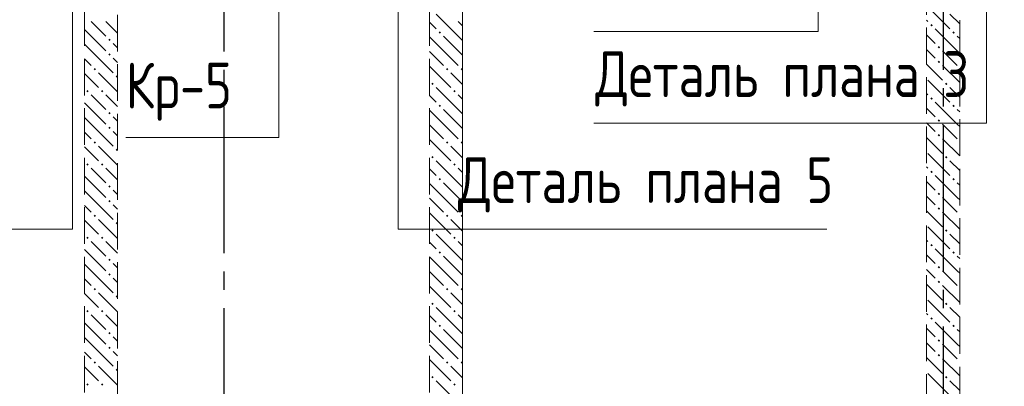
# Model space of a CAD drawing. Header units: millimetres. Extents: x 0 to 43617, y 0 to 29700.
# Tile 5 of 11: x 8998 to 14363, y 20123 to 22123. Entities that reach past the tile are written whole.
import ezdxf

# ---------------------------------------------------------------- set-up
doc = ezdxf.new("R2010")
doc.units = ezdxf.units.MM
doc.linetypes.add('______2', pattern=[270, 200, -70])
doc.linetypes.add('______5', pattern=[1100, 800, -100, 100, -100])
for name, color, linetype, lineweight in [('Standard', 7, 'Continuous', 25), ('ЖБ Перекрытие верхний уровень', 7, 'Continuous', 35), ('ЖБ Стена верхний уровень', 7, 'Continuous', 35), ('Оси', 40, '______5', 18), ('Позиционная метка номер позиции', 7, 'Continuous', 13), ('Примечания', 7, 'Continuous', 25)]:
    doc.layers.add(name, color=color, linetype=linetype, lineweight=lineweight)
doc.styles.add('GOST 2.304-81', font='txt')

msp = doc.modelspace()

# ---------------------------------------------------------------- hatches: boundary and pattern name
at = {"layer": 'ЖБ Стена верхний уровень', "linetype": 'Continuous', "lineweight": 18, "transparency": 33554687}
for points in [[(11280.5, 22053.1), (11287, 22059.6), (11293.5, 22053.1), (11287, 22046.6)], [(13960.4, 22093.1), (13966.9, 22099.6), (13973.5, 22093.1), (13966.9, 22086.6)], [(14080.5, 22053.1), (14087, 22059.6), (14093.5, 22053.1), (14087, 22046.6)], [(9480.5, 22013.1), (9487, 22019.6), (9493.5, 22013.1), (9487, 22006.6)], [(14000.5, 21973.1), (14007, 21979.6), (14013.4, 21973.1), (14007, 21966.6)], [(9480.5, 21933.1), (9487, 21939.6), (9493.5, 21933.1), (9487, 21926.6)], [(14000.5, 21893.1), (14007, 21899.6), (14013.4, 21893.1), (14007, 21886.6)], [(9400.5, 21853.1), (9407, 21859.6), (9413.4, 21853.1), (9407, 21846.6)], [(11320.5, 21853.1), (11326.9, 21859.6), (11333.4, 21853.1), (11326.9, 21846.6)], [(11400.5, 21853.1), (11407, 21859.6), (11410, 21856.6), (11410, 21849.7), (11407, 21846.6)], [(9520.5, 21813.1), (9526.9, 21819.6), (9530, 21816.6), (9530, 21809.7), (9526.9, 21806.6)], [(9360.4, 21733.1), (9366.9, 21739.6), (9373.5, 21733.1), (9366.9, 21726.6)], [(9440.4, 21733.1), (9446.9, 21739.6), (9453.4, 21733.1), (9446.9, 21726.6)], [(11240.4, 21773.1), (11246.9, 21779.6), (11253.4, 21773.1), (11246.9, 21766.6)], [(11360.4, 21733.1), (11366.9, 21739.6), (11373.5, 21733.1), (11366.9, 21726.6)], [(14040.4, 21773.1), (14046.9, 21779.6), (14053.5, 21773.1), (14046.9, 21766.6)], [(13960.4, 21693.1), (13966.9, 21699.6), (13973.5, 21693.1), (13966.9, 21686.6)], [(11280.5, 21653.1), (11287, 21659.6), (11293.5, 21653.1), (11287, 21646.6)], [(14080.5, 21653.1), (14087, 21659.6), (14093.5, 21653.1), (14087, 21646.6)], [(9480.5, 21613.1), (9487, 21619.6), (9493.5, 21613.1), (9487, 21606.6)], [(14000.5, 21573.1), (14007, 21579.6), (14013.4, 21573.1), (14007, 21566.6)], [(9480.5, 21533.1), (9487, 21539.6), (9493.5, 21533.1), (9487, 21526.6)], [(14000.5, 21493.1), (14007, 21499.6), (14013.4, 21493.1), (14007, 21486.6)], [(9400.5, 21453.1), (9407, 21459.6), (9413.4, 21453.1), (9407, 21446.6)], [(9520.5, 21413.1), (9526.9, 21419.6), (9530, 21416.6), (9530, 21409.7), (9526.9, 21406.6)], [(11320.5, 21453.1), (11326.9, 21459.6), (11333.4, 21453.1), (11326.9, 21446.6)], [(11400.5, 21453.1), (11407, 21459.6), (11410, 21456.6), (11410, 21449.7), (11407, 21446.6)], [(11240.4, 21373.1), (11246.9, 21379.6), (11253.4, 21373.1), (11246.9, 21366.6)], [(14040.4, 21373.1), (14046.9, 21379.6), (14053.5, 21373.1), (14046.9, 21366.6)], [(9360.4, 21333.1), (9366.9, 21339.6), (9373.5, 21333.1), (9366.9, 21326.6)], [(9440.4, 21333.1), (9446.9, 21339.6), (9453.4, 21333.1), (9446.9, 21326.6)], [(11360.4, 21333.1), (11366.9, 21339.6), (11373.5, 21333.1), (11366.9, 21326.6)], [(11280.5, 21253.1), (11287, 21259.6), (11293.5, 21253.1), (11287, 21246.6)], [(13960.4, 21293.1), (13966.9, 21299.6), (13973.5, 21293.1), (13966.9, 21286.6)], [(14080.5, 21253.1), (14087, 21259.6), (14093.5, 21253.1), (14087, 21246.6)], [(9480.5, 21213.1), (9487, 21219.6), (9493.5, 21213.1), (9487, 21206.6)], [(14000.5, 21173.1), (14007, 21179.6), (14013.4, 21173.1), (14007, 21166.6)], [(9480.5, 21133.1), (9487, 21139.6), (9493.5, 21133.1), (9487, 21126.6)], [(14000.5, 21093.1), (14007, 21099.6), (14013.4, 21093.1), (14007, 21086.6)], [(9400.5, 21053.1), (9407, 21059.6), (9413.4, 21053.1), (9407, 21046.6)], [(11320.5, 21053.1), (11326.9, 21059.6), (11333.4, 21053.1), (11326.9, 21046.6)], [(11400.5, 21053.1), (11407, 21059.6), (11410, 21056.6), (11410, 21049.7), (11407, 21046.6)], [(9520.5, 21013.1), (9526.9, 21019.6), (9530, 21016.6), (9530, 21009.7), (9526.9, 21006.6)], [(11240.4, 20973.1), (11246.9, 20979.6), (11253.4, 20973.1), (11246.9, 20966.6)], [(14040.4, 20973.1), (14046.9, 20979.6), (14053.5, 20973.1), (14046.9, 20966.6)], [(9360.4, 20933.1), (9366.9, 20939.6), (9373.5, 20933.1), (9366.9, 20926.6)], [(9440.4, 20933.1), (9446.9, 20939.6), (9453.4, 20933.1), (9446.9, 20926.6)], [(11360.4, 20933.1), (11366.9, 20939.6), (11373.5, 20933.1), (11366.9, 20926.6)], [(13960.4, 20893.1), (13966.9, 20899.6), (13973.5, 20893.1), (13966.9, 20886.6)], [(9480.5, 20813.1), (9487, 20819.6), (9493.5, 20813.1), (9487, 20806.6)], [(11280.5, 20853.1), (11287, 20859.6), (11293.5, 20853.1), (11287, 20846.6)], [(14080.5, 20853.1), (14087, 20859.6), (14093.5, 20853.1), (14087, 20846.6)], [(14000.5, 20773.1), (14007, 20779.6), (14013.4, 20773.1), (14007, 20766.6)], [(9480.5, 20733.1), (9487, 20739.6), (9493.5, 20733.1), (9487, 20726.6)], [(9400.5, 20653.1), (9407, 20659.6), (9413.4, 20653.1), (9407, 20646.6)], [(11320.5, 20653.1), (11326.9, 20659.6), (11333.4, 20653.1), (11326.9, 20646.6)], [(11400.5, 20653.1), (11407, 20659.6), (11410, 20656.6), (11410, 20649.7), (11407, 20646.6)], [(14000.5, 20693.1), (14007, 20699.6), (14013.4, 20693.1), (14007, 20686.6)], [(9520.5, 20613.1), (9526.9, 20619.6), (9530, 20616.6), (9530, 20609.7), (9526.9, 20606.6)], [(11240.4, 20573.1), (11246.9, 20579.6), (11253.4, 20573.1), (11246.9, 20566.6)], [(14040.4, 20573.1), (14046.9, 20579.6), (14053.5, 20573.1), (14046.9, 20566.6)], [(9360.4, 20533.1), (9366.9, 20539.6), (9373.5, 20533.1), (9366.9, 20526.6)], [(9440.4, 20533.1), (9446.9, 20539.6), (9453.4, 20533.1), (9446.9, 20526.6)], [(11360.4, 20533.1), (11366.9, 20539.6), (11373.5, 20533.1), (11366.9, 20526.6)], [(13960.4, 20493.1), (13966.9, 20499.6), (13973.5, 20493.1), (13966.9, 20486.6)], [(11280.5, 20453.1), (11287, 20459.6), (11293.5, 20453.1), (11287, 20446.6)], [(14080.5, 20453.1), (14087, 20459.6), (14093.5, 20453.1), (14087, 20446.6)], [(9480.5, 20413.1), (9487, 20419.6), (9493.5, 20413.1), (9487, 20406.6)], [(9480.5, 20333.1), (9487, 20339.6), (9493.5, 20333.1), (9487, 20326.6)], [(14000.5, 20373.1), (14007, 20379.6), (14013.4, 20373.1), (14007, 20366.6)], [(14000.5, 20293.1), (14007, 20299.6), (14013.4, 20293.1), (14007, 20286.6)], [(9400.5, 20253.1), (9407, 20259.6), (9413.4, 20253.1), (9407, 20246.6)], [(11320.5, 20253.1), (11326.9, 20259.6), (11333.4, 20253.1), (11326.9, 20246.6)], [(11400.5, 20253.1), (11407, 20259.6), (11410, 20256.6), (11410, 20249.7), (11407, 20246.6)], [(9520.5, 20213.1), (9526.9, 20219.6), (9530, 20216.6), (9530, 20209.7), (9526.9, 20206.6)], [(11240.4, 20173.1), (11246.9, 20179.6), (11253.4, 20173.1), (11246.9, 20166.6)], [(14040.4, 20173.1), (14046.9, 20179.6), (14053.5, 20173.1), (14046.9, 20166.6)], [(9360.4, 20133.1), (9366.9, 20139.6), (9373.5, 20133.1), (9366.9, 20126.6)], [(9440.4, 20133.1), (9446.9, 20139.6), (9453.4, 20133.1), (9446.9, 20126.6)], [(11360.4, 20133.1), (11366.9, 20139.6), (11373.5, 20133.1), (11366.9, 20126.6)]]:
    msp.add_hatch(color=7, dxfattribs=at).paths.add_polyline_path(points, flags=16)

# ---------------------------------------------------------------- linework, layer by layer
at = {"layer": 'ЖБ Перекрытие верхний уровень', "color": 7, "linetype": 'Continuous', "lineweight": 18, "transparency": 33554687}
msp.add_line((11410, 17870), (11410, 22595), dxfattribs=at)
at = {"layer": 'ЖБ Стена верхний уровень', "color": 251, "linetype": '______2', "lineweight": 13, "true_color": 0x656565, "transparency": 33554687}
for p, q in [((11410, 18550), (11410, 23700)), ((13940, 23700), (13940, 18550)), ((14120, 17870), (14120, 23700)), ((9350, 22450), (9350, 18050)), ((9530, 19790), (9530, 22450)), ((11230, 22450), (11230, 19790))]:
    msp.add_line(p, q, dxfattribs=at)
at = {"layer": 'ЖБ Стена верхний уровень', "color": 9, "linetype": 'Continuous', "lineweight": 18, "true_color": 0xc7c7c7, "transparency": 33554687}
for p, q in [((13946.9, 22193.1), (14066.9, 22073.1)), ((9387, 22113.1), (9466.9, 22033.1)), ((9466.9, 22113.1), (9530, 22050.1)), ((11230, 22110.1), (11266.9, 22073.1)), ((11387, 22033.1), (11266.9, 22153.1)), ((11387, 22113.1), (11410, 22090.1)), ((13940, 22120.1), (13946.9, 22113.1)), ((14120, 22100.1), (14066.9, 22153.1)), ((9387, 22033.1), (9350, 22070.1)), ((14107, 21953.1), (13987, 22073.1)), ((9387, 22033.1), (9466.9, 21953.1)), ((11307, 21953.1), (11230, 22030.1)), ((11307, 22033.1), (11387, 21953.1)), ((11387, 22033.1), (11410, 22010.1)), ((13940, 22040.1), (13987, 21993.1)), ((14107, 22033.1), (14120, 22020.1)), ((9350, 21990.1), (9387, 21953.1)), ((9387, 21953.1), (9507, 21833.1)), ((9530, 21970.1), (9507, 21993.1)), ((11230, 21950.1), (11307, 21873.1)), ((11307, 21953.1), (11387, 21873.1)), ((11387, 21953.1), (11410, 21930.1)), ((13946.9, 21953.1), (13940, 21960.1)), ((13987, 21913.1), (13946.9, 21953.1)), ((14026.9, 21953.1), (14107, 21873.1)), ((14107, 21953.1), (14120, 21940.1)), ((9350, 21910.1), (9387, 21873.1)), ((9507, 21913.1), (9530, 21890.1)), ((11230, 21870.1), (11346.9, 21753.1)), ((13940, 21880.1), (14026.9, 21793.1)), ((14026.9, 21873.1), (14120, 21780.1)), ((9387, 21793.1), (9350, 21830.1)), ((9426.9, 21753.1), (9387, 21793.1)), ((9426.9, 21833.1), (9530, 21730.1)), ((11387, 21793.1), (11346.9, 21833.1)), ((11410, 21770.1), (11387, 21793.1)), ((13946.9, 21793.1), (14066.9, 21673.1)), ((11387, 21633.1), (11266.9, 21753.1)), ((14120, 21700.1), (14066.9, 21753.1)), ((9387, 21713.1), (9466.9, 21633.1)), ((9466.9, 21713.1), (9530, 21650.1)), ((11230, 21710.1), (11266.9, 21673.1)), ((11387, 21713.1), (11410, 21690.1)), ((13940, 21720.1), (13946.9, 21713.1)), ((9387, 21633.1), (9350, 21670.1)), ((9387, 21633.1), (9466.9, 21553.1)), ((11307, 21553.1), (11230, 21630.1)), ((11307, 21633.1), (11387, 21553.1)), ((11387, 21633.1), (11410, 21610.1)), ((13940, 21640.1), (13987, 21593.1)), ((14107, 21553.1), (13987, 21673.1)), ((14107, 21633.1), (14120, 21620.1)), ((9350, 21590.1), (9387, 21553.1)), ((9530, 21570.1), (9507, 21593.1)), ((9387, 21553.1), (9507, 21433.1)), ((11230, 21550.1), (11307, 21473.1)), ((11307, 21553.1), (11387, 21473.1)), ((11387, 21553.1), (11410, 21530.1)), ((13946.9, 21553.1), (13940, 21560.1)), ((13987, 21513.1), (13946.9, 21553.1)), ((14026.9, 21553.1), (14107, 21473.1)), ((14107, 21553.1), (14120, 21540.1)), ((9350, 21510.1), (9387, 21473.1)), ((9507, 21513.1), (9530, 21490.1)), ((11230, 21470.1), (11346.9, 21353.1)), ((13940, 21480.1), (14026.9, 21393.1)), ((14026.9, 21473.1), (14120, 21380.1)), ((9387, 21393.1), (9350, 21430.1)), ((9426.9, 21433.1), (9530, 21330.1)), ((11387, 21393.1), (11346.9, 21433.1)), ((9426.9, 21353.1), (9387, 21393.1)), ((11410, 21370.1), (11387, 21393.1)), ((13946.9, 21393.1), (14066.9, 21273.1)), ((9387, 21313.1), (9466.9, 21233.1)), ((9466.9, 21313.1), (9530, 21250.1)), ((11230, 21310.1), (11266.9, 21273.1)), ((11387, 21233.1), (11266.9, 21353.1)), ((11387, 21313.1), (11410, 21290.1)), ((13940, 21320.1), (13946.9, 21313.1)), ((14120, 21300.1), (14066.9, 21353.1)), ((9387, 21233.1), (9350, 21270.1)), ((14107, 21153.1), (13987, 21273.1)), ((9387, 21233.1), (9466.9, 21153.1)), ((11307, 21153.1), (11230, 21230.1)), ((11307, 21233.1), (11387, 21153.1)), ((11387, 21233.1), (11410, 21210.1)), ((13940, 21240.1), (13987, 21193.1)), ((14107, 21233.1), (14120, 21220.1)), ((9350, 21190.1), (9387, 21153.1)), ((9387, 21153.1), (9507, 21033.1)), ((9530, 21170.1), (9507, 21193.1)), ((11230, 21150.1), (11307, 21073.1)), ((11307, 21153.1), (11387, 21073.1)), ((11387, 21153.1), (11410, 21130.1)), ((13946.9, 21153.1), (13940, 21160.1)), ((13987, 21113.1), (13946.9, 21153.1)), ((14026.9, 21153.1), (14107, 21073.1)), ((14107, 21153.1), (14120, 21140.1)), ((9350, 21110.1), (9387, 21073.1)), ((9507, 21113.1), (9530, 21090.1)), ((9426.9, 21033.1), (9530, 20930.1)), ((11230, 21070.1), (11346.9, 20953.1)), ((11387, 20993.1), (11346.9, 21033.1)), ((13940, 21080.1), (14026.9, 20993.1)), ((14026.9, 21073.1), (14120, 20980.1)), ((9387, 20993.1), (9350, 21030.1)), ((9426.9, 20953.1), (9387, 20993.1)), ((11410, 20970.1), (11387, 20993.1)), ((13946.9, 20993.1), (14066.9, 20873.1)), ((11387, 20833.1), (11266.9, 20953.1)), ((14120, 20900.1), (14066.9, 20953.1)), ((9387, 20913.1), (9466.9, 20833.1)), ((9466.9, 20913.1), (9530, 20850.1)), ((11230, 20910.1), (11266.9, 20873.1)), ((11387, 20913.1), (11410, 20890.1)), ((13940, 20920.1), (13946.9, 20913.1)), ((14107, 20753.1), (13987, 20873.1)), ((9387, 20833.1), (9350, 20870.1)), ((9387, 20833.1), (9466.9, 20753.1)), ((11307, 20753.1), (11230, 20830.1)), ((11307, 20833.1), (11387, 20753.1)), ((11387, 20833.1), (11410, 20810.1)), ((13940, 20840.1), (13987, 20793.1)), ((14107, 20833.1), (14120, 20820.1)), ((9350, 20790.1), (9387, 20753.1)), ((9530, 20770.1), (9507, 20793.1)), ((9387, 20753.1), (9507, 20633.1)), ((9507, 20713.1), (9530, 20690.1)), ((11230, 20750.1), (11307, 20673.1)), ((11307, 20753.1), (11387, 20673.1)), ((11387, 20753.1), (11410, 20730.1)), ((13946.9, 20753.1), (13940, 20760.1)), ((13987, 20713.1), (13946.9, 20753.1)), ((14026.9, 20753.1), (14107, 20673.1)), ((14107, 20753.1), (14120, 20740.1)), ((9350, 20710.1), (9387, 20673.1)), ((11230, 20670.1), (11346.9, 20553.1)), ((13940, 20680.1), (14026.9, 20593.1)), ((14026.9, 20673.1), (14120, 20580.1)), ((9387, 20593.1), (9350, 20630.1)), ((9426.9, 20633.1), (9530, 20530.1)), ((11387, 20593.1), (11346.9, 20633.1)), ((9426.9, 20553.1), (9387, 20593.1)), ((11387, 20433.1), (11266.9, 20553.1)), ((11410, 20570.1), (11387, 20593.1)), ((13946.9, 20593.1), (14066.9, 20473.1)), ((14120, 20500.1), (14066.9, 20553.1)), ((9387, 20513.1), (9466.9, 20433.1)), ((9466.9, 20513.1), (9530, 20450.1)), ((11230, 20510.1), (11266.9, 20473.1)), ((11387, 20513.1), (11410, 20490.1)), ((13940, 20520.1), (13946.9, 20513.1)), ((9387, 20433.1), (9350, 20470.1)), ((14107, 20353.1), (13987, 20473.1)), ((9350, 20390.1), (9387, 20353.1)), ((9387, 20433.1), (9466.9, 20353.1)), ((9530, 20370.1), (9507, 20393.1)), ((11307, 20353.1), (11230, 20430.1)), ((11307, 20433.1), (11387, 20353.1)), ((11387, 20433.1), (11410, 20410.1)), ((13940, 20440.1), (13987, 20393.1)), ((14107, 20433.1), (14120, 20420.1)), ((9387, 20353.1), (9507, 20233.1)), ((11230, 20350.1), (11307, 20273.1)), ((11307, 20353.1), (11387, 20273.1)), ((11387, 20353.1), (11410, 20330.1)), ((13946.9, 20353.1), (13940, 20360.1)), ((13987, 20313.1), (13946.9, 20353.1)), ((14026.9, 20353.1), (14107, 20273.1)), ((14107, 20353.1), (14120, 20340.1)), ((9350, 20310.1), (9387, 20273.1)), ((9507, 20313.1), (9530, 20290.1)), ((9387, 20193.1), (9350, 20230.1)), ((9426.9, 20233.1), (9530, 20130.1)), ((11230, 20270.1), (11346.9, 20153.1)), ((11387, 20193.1), (11346.9, 20233.1)), ((13940, 20280.1), (14026.9, 20193.1)), ((14026.9, 20273.1), (14120, 20180.1)), ((9426.9, 20153.1), (9387, 20193.1)), ((11410, 20170.1), (11387, 20193.1)), ((13946.9, 20193.1), (14066.9, 20073.1)), ((11387, 20033.1), (11266.9, 20153.1)), ((14120, 20100.1), (14066.9, 20153.1))]:
    msp.add_line(p, q, dxfattribs=at)
at = {"layer": 'Оси', "color": 8, "linetype": '______5', "lineweight": -3, "transparency": 33554687}
for p, q in [((14030, 25950), (14030, 15450)), ((10110, 24950), (10110, 15450))]:
    msp.add_line(p, q, dxfattribs=at)
at = {"layer": 'Позиционная метка номер позиции', "color": 7, "linetype": 'Continuous', "lineweight": 13, "transparency": 33554687}
for points in [[(10170, 24014.1), (10410, 23774.1), (10410, 21480), (9575.6, 21480)], [(10650, 24014.1), (10410, 23774.1), (10410, 21480), (9575.6, 21480)], [(13349.7, 22552.9), (13349.7, 22058.1), (12125.6, 22058.1)]]:
    msp.add_lwpolyline(points, dxfattribs=at)
at = {"layer": 'Примечания', "color": 7, "linetype": 'Continuous', "lineweight": 13, "transparency": 33554687}
for points in [[(13942.5, 23522.5), (14265.6, 23522.5), (14265.6, 21558.1), (12125.6, 21558.1)], [(11059.9, 23370), (11059.9, 20980), (13395.3, 20980)], [(9285, 22310), (9285, 20980), (6915, 20980)]]:
    msp.add_lwpolyline(points, dxfattribs=at)

# ---------------------------------------------------------------- texts
at = {"layer": 'Standard', "color": 7, "linetype": 'Continuous', "lineweight": 25, "transparency": 33554687, "insert": (9575.6, 21571.7), "char_height": 250, "width": 711.255, "attachment_point": 7, "style": 'GOST 2.304-81'}
msp.add_mtext('Кр-5', dxfattribs=at)
at = {"layer": 'Примечания', "color": 7, "linetype": 'Continuous', "lineweight": 25, "transparency": 33554687, "char_height": 250, "attachment_point": 7, "style": 'GOST 2.304-81'}
for s, insert, width in [('Деталь\\~плана\\~3', (6077.7, 21649.7), 2132.446), ('Деталь\\~плана\\~3', (12134, 21649.7), 2132.452), ('Деталь\\~плана\\~2', (6906.7, 21071.7), 2150.159), ('Деталь\\~плана\\~5', (11387, 21071.7), 2132.452)]:
    msp.add_mtext(s, dxfattribs=dict(at, insert=insert, width=width))

doc.saveas('drawing.dxf')
